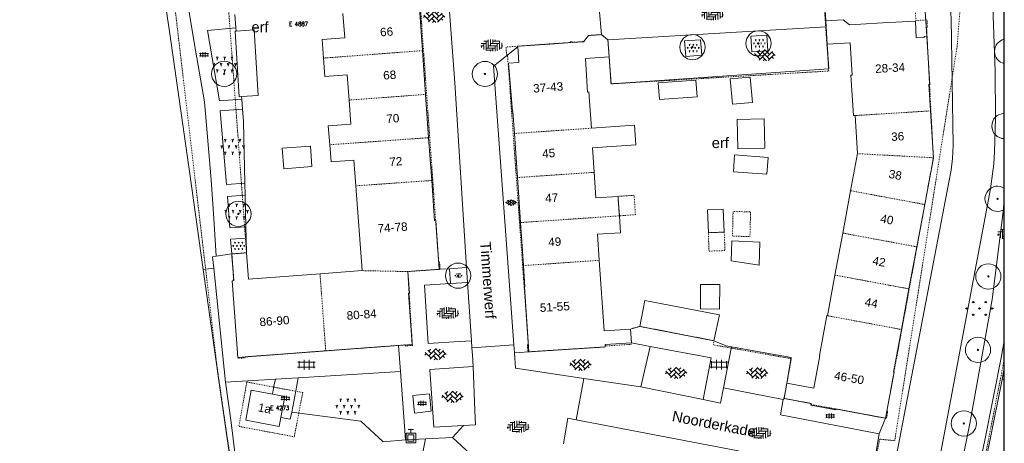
# Model space of a CAD drawing. Header units: metres. Extents: x 148648 to 148948, y 523974 to 524405.
# Tile 11 of 24: x 148831 to 148948, y 524105 to 524156. Entities that reach past the tile are written whole.
import ezdxf
from ezdxf.enums import TextEntityAlignment as Align

# ---------------------------------------------------------------- set-up
doc = ezdxf.new("R2010")
doc.units = ezdxf.units.M
doc.header["$LTSCALE"] = 0.001
doc.header["$MEASUREMENT"] = 0
doc.linetypes.add('DGN Style 2', pattern=[9.752608, 5.851565, -3.901043])
for name, color, linetype, lineweight in [('B-WE-GK-BESCHOEIING_DAMWAND-G', 1, 'Continuous', 13), ('B-WE-GK-KADEMUUR-GV', 1, 'Continuous', 0), ('B-WE-GR-BEPLANTING_CULTUUR_HEESTERS-GV', 102, 'Continuous', 0), ('B-WE-GR-BEPLANTING_CULTUUR_HEESTERS-SV', 102, 'Continuous', 0), ('B-WE-GR-BOOM-S-1000', 102, 'Continuous', 0), ('B-WE-GR-GRAS-GV', 3, 'Continuous', 0), ('B-WE-GR-GRAS-SV', 3, 'Continuous', 0), ('B-WE-IE-MEUBILAIR_WEGMEUBILAIR-S-1000', 7, 'Continuous', 13), ('B-WE-IE-TERREINAFSCHEIDING_KUNSTMATIG_MUUR-GV', 20, 'Continuous', 0), ('B-WE-OG-TOPOGRAFIE-SV', 252, 'Continuous', 0), ('B-WE-OG-TOPOGRAFIE_BEBOUWING_GEBOUW-GV', 1, 'Continuous', 13), ('B-WE-OG-TOPOGRAFIE_BEBOUWING_LUIFEL-GV', 20, 'DGN Style 2', 0), ('B-WE-OG-TOPOGRAFIE_BEBOUWING_OVERIG-GV', 41, 'Continuous', 0), ('B-WE-OG-TOPOGRAFIE_BEBOUWING_TUSSENMUUR-GV', 1, 'DGN Style 2', 0), ('B-WE-OG-TOPOGRAFIE_HUISNUMMER-A-1000', 7, 'Continuous', 0), ('B-WE-OG-TOPOGRAFIE_STRAATNAAM-A-1000', 7, 'Continuous', 0), ('B-WE-VH-ONVERHARD-SV', 55, 'Continuous', 0), ('B-WE-VH-VERHARDING_BETONSTRAATSTEEN-GV', 7, 'Continuous', 0), ('B-WE-VH-VERHARDING_BETONSTRAATSTEEN-SV', 252, 'Continuous', 0), ('B-WE-VH-VERHARDING_OPEN-GV', 7, 'Continuous', 0), ('B-WE-VH-VERHARDING_STRAATBAKSTEEN-GV', 252, 'Continuous', 0), ('B-WE-VH-VERHARDING_STRAATBAKSTEEN-SV', 252, 'Continuous', 0), ('B-WE-VH-VERHARDING_TEGEL-GV', 7, 'Continuous', 0), ('B-WE-VH-VERHARDING_TEGEL-SV', 252, 'Continuous', 0), ('BRK_NUMMER_274', 7, 'Continuous', 0), ('BRK_PERCEEL_274', 4, 'Continuous', 0), ('kader_binnenrand', 7, 'Continuous', 30), ('plangrens de Moestuin', 6, 'Continuous', 30), ('stempel_tekst_gem', 7, 'Continuous', 0)]:
    doc.layers.add(name, color=color, linetype=linetype, lineweight=lineweight)
doc.styles.add('IMGEO_Nummeraanduiding_Huisnummer', font='Arial.ttf', dxfattribs={"height": 3.4})
doc.styles.add('IMGEO_OpenbareRuimte_Weg', font='Arial.ttf', dxfattribs={"height": 4.2})
doc.styles.add('Style-Arial', font='Arial.ttf')
doc.styles.add('Style-STANDARD', font='STANDARD.shx')

# ---------------------------------------------------------------- blocks, each defined once
blk = doc.blocks.new('IMGeo-AAP')
at = {"layer": 'B-WE-IE-MEUBILAIR_WEGMEUBILAIR-S-1000'}
for p, q in [((-0.114, -0.114), (-0.114, 0.114)), ((-0.114, 0.114), (0.114, 0.114)), ((-0.074, -0.074), (-0.074, 0.074)), ((-0.074, 0.074), (0.074, 0.074)), ((-0.062, 0.2), (0.062, 0.2)), ((0, 0.114), (0, 0.2)), ((0.074, 0.074), (0.074, -0.074)), ((0.114, 0.114), (0.114, -0.114)), ((0.114, -0.114), (-0.114, -0.114)), ((0.074, -0.074), (-0.074, -0.074))]:
    blk.add_line(p, q, dxfattribs=at)
blk = doc.blocks.new('*U3')
at = {"layer": 'B-WE-GR-BOOM-S-1000', "ltscale": 0.1}
h = blk.add_hatch(color=102, dxfattribs=at)
edge = h.paths.add_edge_path()
edge.add_arc((0, 0), 0.15, 0, 360)
at = {"layer": 'B-WE-GR-BOOM-S-1000', "ltscale": 0.1, "flags": 128}
blk.add_lwpolyline([(0.15, 0, 1), (-0.15, 0, 1)], format="xyb", close=True, dxfattribs=at)
blk = doc.blocks.new('IMGeo-Boom')
at = {"layer": 'B-WE-GR-BOOM-S-1000'}
blk.add_circle((0, 0), 0.3, dxfattribs=at)
at = {"layer": 'B-WE-GR-BOOM-S-1000', "ltscale": 0.1}
blk.add_circle((0, 0), 0.015, dxfattribs=at)
at = {"layer": 'B-WE-GR-BOOM-S-1000', "ltscale": 0.1, "xscale": 0.1, "yscale": 0.1, "zscale": 0.1}
blk.add_blockref('*U3', (0, 0), dxfattribs=at)
blk = doc.blocks.new('*U25')
at = {"layer": 'B-WE-GR-BOOM-S-1000', "ltscale": 0.1}
h = blk.add_hatch(color=102, dxfattribs=at)
edge = h.paths.add_edge_path()
edge.add_arc((0, 0), 0.15, 0, 360)
at = {"layer": 'B-WE-GR-BOOM-S-1000', "ltscale": 0.1, "flags": 128}
blk.add_lwpolyline([(0.15, 0, 1), (-0.15, 0, 1)], format="xyb", close=True, dxfattribs=at)
blk = doc.blocks.new('IMGeo-Gras')
at = {"layer": 'B-WE-GR-GRAS-SV', "ltscale": 0.1}
for p, q in [((-0.151, -0.01), (-0.165, 0.004)), ((-0.151, -0.01), (-0.151, 0.01)), ((-0.151, -0.01), (-0.136, 0.004)), ((-0.075, 0.065), (-0.089, 0.079)), ((-0.075, 0.065), (-0.075, 0.085)), ((-0.075, 0.065), (-0.061, 0.079)), ((0, -0.01), (-0.014, 0.004)), ((0, -0.01), (0, 0.01)), ((0, -0.01), (0.014, 0.004)), ((0.075, 0.065), (0.061, 0.079)), ((0.075, 0.065), (0.075, 0.085)), ((0.075, 0.065), (0.089, 0.079)), ((0.151, -0.01), (0.136, 0.004)), ((0.151, -0.01), (0.151, 0.01)), ((0.151, -0.01), (0.165, 0.004)), ((-0.075, -0.085), (-0.089, -0.071)), ((-0.075, -0.085), (-0.075, -0.065)), ((-0.075, -0.085), (-0.061, -0.071)), ((0.075, -0.085), (0.061, -0.071)), ((0.075, -0.085), (0.075, -0.065)), ((0.075, -0.085), (0.089, -0.071))]:
    blk.add_line(p, q, dxfattribs=at)
blk = doc.blocks.new('IMGeo-Heesters')
at = {"layer": 'B-WE-GR-BEPLANTING_CULTUUR_HEESTERS-SV'}
for p, q in [((-0.13, 0), (-0.141, 0.019)), ((-0.13, 0), (-0.119, 0.019)), ((-0.087, 0.075), (-0.097, 0.094)), ((-0.087, 0.075), (-0.076, 0.094)), ((-0.087, 0.075), (-0.087, 0.056)), ((-0.043, 0), (-0.054, 0.019)), ((-0.043, 0), (-0.032, 0.019)), ((0, 0.075), (-0.011, 0.094)), ((0, 0.075), (0.011, 0.094)), ((0, 0.075), (0, 0.056)), ((0.043, 0), (0.032, 0.019)), ((0.043, 0), (0.054, 0.019)), ((0.087, 0.075), (0.076, 0.094)), ((0.087, 0.075), (0.097, 0.094)), ((0.087, 0.075), (0.087, 0.056)), ((0.13, 0), (0.119, 0.019)), ((0.13, 0), (0.141, 0.019)), ((-0.13, 0), (-0.13, -0.019)), ((-0.087, -0.075), (-0.097, -0.056)), ((-0.087, -0.075), (-0.076, -0.056)), ((-0.087, -0.075), (-0.087, -0.094)), ((-0.043, 0), (-0.043, -0.019)), ((0, -0.075), (-0.011, -0.056)), ((0, -0.075), (0.011, -0.056)), ((0, -0.075), (0, -0.094)), ((0.043, 0), (0.043, -0.019)), ((0.087, -0.075), (0.076, -0.056)), ((0.087, -0.075), (0.097, -0.056)), ((0.087, -0.075), (0.087, -0.094)), ((0.13, 0), (0.13, -0.019))]:
    blk.add_line(p, q, dxfattribs=at)
blk = doc.blocks.new('IMGeo-Tegels')
at = {"layer": 'B-WE-VH-VERHARDING_TEGEL-SV'}
for p, q in [((-0.173, 0.05), (0.173, 0.05)), ((-0.145, 0.069), (-0.145, -0.069)), ((-0.048, 0.098), (-0.048, -0.098)), ((0.05, 0.098), (0.05, -0.098)), ((0.147, 0.068), (0.147, -0.068)), ((-0.175, -0.048), (0.175, -0.048))]:
    blk.add_line(p, q, dxfattribs=at)
blk = doc.blocks.new('IMGeo-Erf')
at = {"layer": 'B-WE-OG-TOPOGRAFIE-SV', "style": 'Style-Arial'}
blk.add_text('erf', height=0.25, dxfattribs=at).set_placement((-0.027, 0), align=Align.MIDDLE_CENTER)
blk = doc.blocks.new('IMGeo-Onverhard')
at = {"layer": 'B-WE-VH-ONVERHARD-SV'}
for p, q in [((-0.109, 0), (-0.142, 0)), ((-0.126, 0.016), (-0.126, 0)), ((-0.126, 0), (-0.126, -0.016)), ((-0.12, 0.005), (-0.12, 0.005)), ((-0.12, 0.005), (-0.12, 0.005)), ((-0.109, 0.037), (-0.109, 0.037)), ((-0.109, 0.037), (-0.109, 0.037)), ((-0.109, 0), (-0.109, 0)), ((-0.109, 0), (-0.109, 0)), ((-0.099, 0.068), (-0.099, 0.068)), ((-0.099, 0.068), (-0.099, 0.068)), ((-0.088, 0.005), (-0.088, 0.005)), ((-0.088, 0.005), (-0.088, 0.005)), ((-0.049, 0.065), (-0.082, 0.065)), ((-0.078, 0.037), (-0.078, 0.037)), ((-0.078, 0.037), (-0.078, 0.037)), ((-0.067, 0.068), (-0.067, 0.068)), ((-0.067, 0.068), (-0.067, 0.068)), ((-0.065, 0.082), (-0.065, 0.049)), ((-0.057, 0.005), (-0.057, 0.005)), ((-0.057, 0.005), (-0.057, 0.005)), ((-0.046, 0.037), (-0.046, 0.037)), ((-0.046, 0.037), (-0.046, 0.037)), ((-0.036, 0.068), (-0.036, 0.068)), ((-0.036, 0.068), (-0.036, 0.068)), ((-0.025, 0.099), (-0.026, 0.099)), ((-0.025, 0.005), (-0.026, 0.005)), ((-0.025, 0.099), (-0.025, 0.099)), ((-0.025, 0.005), (-0.025, 0.005)), ((0.016, 0), (-0.016, 0)), ((-0.015, 0.037), (-0.015, 0.037)), ((-0.015, 0.037), (-0.015, 0.037)), ((-0.005, 0.068), (-0.005, 0.068)), ((-0.004, 0.068), (-0.005, 0.068)), ((0, 0.016), (0, 0)), ((0, 0), (0, -0.016)), ((0.006, 0.099), (0.006, 0.099)), ((0.006, 0.099), (0.006, 0.099)), ((0.006, 0.005), (0.006, 0.005)), ((0.006, 0.005), (0.006, 0.005)), ((0.016, 0.037), (0.016, 0.037)), ((0.016, 0.037), (0.016, 0.037)), ((0.016, 0), (0.016, 0)), ((0.016, 0), (0.016, 0)), ((0.027, 0.068), (0.027, 0.068)), ((0.027, 0.068), (0.027, 0.068)), ((0.037, 0.005), (0.037, 0.005)), ((0.037, 0.005), (0.037, 0.005)), ((0.076, 0.065), (0.044, 0.065)), ((0.048, 0.037), (0.048, 0.037)), ((0.048, 0.037), (0.048, 0.037)), ((0.058, 0.068), (0.058, 0.068)), ((0.058, 0.068), (0.058, 0.068)), ((0.06, 0.082), (0.06, 0.049)), ((0.069, 0.005), (0.069, 0.005)), ((0.069, 0.005), (0.069, 0.005)), ((0.079, 0.037), (0.079, 0.037)), ((0.079, 0.037), (0.079, 0.037)), ((0.09, 0.068), (0.089, 0.068)), ((0.09, 0.068), (0.09, 0.068)), ((0.1, 0.005), (0.1, 0.005)), ((0.1, 0.005), (0.1, 0.005)), ((0.142, 0), (0.109, 0)), ((0.11, 0.037), (0.11, 0.037)), ((0.111, 0.037), (0.11, 0.037)), ((0.126, 0.016), (0.126, 0)), ((0.126, 0), (0.126, -0.016)), ((0.131, 0.005), (0.131, 0.005)), ((0.131, 0.005), (0.131, 0.005)), ((0.142, 0), (0.142, 0)), ((0.142, 0), (0.142, 0)), ((-0.12, -0.031), (-0.12, -0.031)), ((-0.12, -0.031), (-0.12, -0.031)), ((-0.099, -0.063), (-0.099, -0.063)), ((-0.099, -0.063), (-0.099, -0.063)), ((-0.088, -0.031), (-0.088, -0.031)), ((-0.088, -0.031), (-0.088, -0.031)), ((-0.049, -0.065), (-0.082, -0.065)), ((-0.067, -0.063), (-0.067, -0.063)), ((-0.067, -0.063), (-0.067, -0.063)), ((-0.065, -0.049), (-0.065, -0.082)), ((-0.057, -0.031), (-0.057, -0.031)), ((-0.057, -0.031), (-0.057, -0.031)), ((-0.036, -0.063), (-0.036, -0.063)), ((-0.036, -0.063), (-0.036, -0.063)), ((-0.025, -0.031), (-0.026, -0.031)), ((-0.025, -0.031), (-0.025, -0.031)), ((-0.015, -0.094), (-0.015, -0.094)), ((-0.015, -0.094), (-0.015, -0.094)), ((-0.005, -0.063), (-0.005, -0.063)), ((-0.004, -0.063), (-0.005, -0.063)), ((0.006, -0.031), (0.006, -0.031)), ((0.006, -0.031), (0.006, -0.031)), ((0.016, -0.094), (0.016, -0.094)), ((0.016, -0.094), (0.016, -0.094)), ((0.027, -0.063), (0.027, -0.063)), ((0.027, -0.063), (0.027, -0.063)), ((0.037, -0.031), (0.037, -0.031)), ((0.037, -0.031), (0.037, -0.031)), ((0.076, -0.065), (0.044, -0.065)), ((0.058, -0.063), (0.058, -0.063)), ((0.058, -0.063), (0.058, -0.063)), ((0.06, -0.049), (0.06, -0.082)), ((0.069, -0.031), (0.069, -0.031)), ((0.069, -0.031), (0.069, -0.031)), ((0.09, -0.063), (0.089, -0.063)), ((0.09, -0.063), (0.09, -0.063)), ((0.1, -0.031), (0.1, -0.031)), ((0.1, -0.031), (0.1, -0.031)), ((0.131, -0.031), (0.131, -0.031)), ((0.131, -0.031), (0.131, -0.031))]:
    blk.add_line(p, q, dxfattribs=at)
blk = doc.blocks.new('IMGeo-Klinkers')
at = {"layer": 'B-WE-VH-VERHARDING_STRAATBAKSTEEN-SV'}
for p, q in [((-0.209, 0.037), (-0.115, 0.037)), ((-0.16, 0.037), (-0.16, -0.08)), ((-0.158, 0.081), (-0.071, 0.081)), ((-0.115, 0.081), (-0.115, -0.097)), ((-0.071, 0.111), (-0.071, -0.053)), ((-0.026, 0.116), (-0.026, -0.008)), ((-0.026, 0.037), (0.153, 0.037)), ((0.019, 0.117), (0.019, 0.037)), ((0.019, 0.081), (0.158, 0.081)), ((0.063, 0.112), (0.063, 0.081)), ((0.108, 0.037), (0.108, -0.102)), ((0.153, 0.081), (0.153, -0.084)), ((0.198, 0.052), (0.198, -0.053)), ((-0.219, -0.008), (-0.16, -0.008)), ((-0.205, -0.008), (-0.205, -0.043)), ((-0.122, -0.097), (0.019, -0.097)), ((-0.115, -0.053), (0.063, -0.053)), ((-0.071, -0.008), (0.108, -0.008)), ((-0.026, -0.097), (-0.026, -0.116)), ((0.019, -0.053), (0.019, -0.117)), ((0.063, -0.008), (0.063, -0.112)), ((0.108, -0.097), (0.122, -0.097)), ((0.153, -0.053), (0.196, -0.053)), ((0.198, -0.008), (0.219, -0.008))]:
    blk.add_line(p, q, dxfattribs=at)
blk = doc.blocks.new('IMGeo-Betonstraatstenen')
at = {"layer": 'B-WE-VH-VERHARDING_BETONSTRAATSTEEN-SV'}
for p, q in [((-0.216, -0.014), (-0.186, 0.016)), ((-0.208, 0.037), (-0.093, -0.078)), ((-0.158, 0.081), (-0.093, 0.016)), ((-0.14, -0.031), (0, 0.109)), ((-0.14, 0.062), (-0.098, 0.104)), ((-0.111, -0.096), (0, 0.016)), ((-0.047, 0.062), (0.093, -0.078)), ((-0.006, 0.115), (0.093, 0.016)), ((0.047, 0.062), (0.088, 0.104)), ((0.047, -0.031), (0.155, 0.077)), ((0.066, -0.104), (0.186, 0.016)), ((0.14, 0.062), (0.208, -0.006)), ((-0.047, -0.031), (0.032, -0.109)), ((-0.032, -0.11), (0, -0.078)), ((0.14, -0.031), (0.171, -0.062))]:
    blk.add_line(p, q, dxfattribs=at)

msp = doc.modelspace()

# ---------------------------------------------------------------- hatches: boundary and pattern name
at = {"layer": 'stempel_tekst_gem', "ltscale": 0.1}
msp.add_hatch(color=35, dxfattribs=at).paths.add_polyline_path([(148947.79, 524142.88), (148947.79, 524143.02, 0.874426)])

# ---------------------------------------------------------------- linework, layer by layer
at = {"layer": 'B-WE-GK-BESCHOEIING_DAMWAND-G', "flags": 128}
msp.add_lwpolyline([(148852.49, 524125.86), (148850.87, 524137.53), (148848.51, 524153.92), (148845.12, 524176.91), (148844.67, 524181.08)], dxfattribs=at)
at = {"layer": 'B-WE-GK-KADEMUUR-GV', "flags": 128}
for points in [[(148853.74, 524126.04), (148852.49, 524125.86)], [(148852.49, 524125.86), (148854.44, 524112.12), (148859.43, 524077.39), (148860.23, 524070.36), (148879.39, 524064.35), (148879.26, 524062.48), (148879.67, 524062.46)], [(148855.13, 524112.46), (148853.74, 524126.04)], [(148856.96, 524098.27), (148855.82, 524107.68), (148855.13, 524112.46)]]:
    msp.add_lwpolyline(points, dxfattribs=at)
at = {"layer": 'B-WE-GR-BEPLANTING_CULTUUR_HEESTERS-GV', "flags": 128}
for points in [[(148856.41, 524154.24), (148856.38, 524154.62)], [(148857.07, 524146.13), (148857.05, 524146.45)], [(148857.45, 524136.13), (148857.29, 524143.47), (148857.17, 524144.95)], [(148857.57, 524130.95), (148857.48, 524134.71)], [(148857.64, 524127.86), (148857.6, 524129.6)]]:
    msp.add_lwpolyline(points, dxfattribs=at)
at = {"layer": 'B-WE-GR-BOOM-S-1000', "ltscale": 0.1}
msp.add_circle((148946.99, 524134.29), 0.075, dxfattribs=at)
at = {"layer": 'B-WE-GR-GRAS-GV', "flags": 128}
msp.add_lwpolyline([(148876.54, 524105.59), (148873.89, 524105.38), (148871.24, 524107.82), (148863.01, 524108.9)], dxfattribs=at)
at = {"layer": 'B-WE-IE-TERREINAFSCHEIDING_KUNSTMATIG_MUUR-GV'}
msp.add_line((148947.52, 524112.8), (148947.79, 524114.15), dxfattribs=at)
at = {"layer": 'B-WE-IE-TERREINAFSCHEIDING_KUNSTMATIG_MUUR-GV', "flags": 128}
for points in [[(148947.79, 524117.39), (148947.46, 524115.55), (148945.48, 524105.58), (148944.66, 524101.62)], [(148939.38, 524072.43), (148942.3, 524087.07), (148946.07, 524105.47), (148947.52, 524112.8)]]:
    msp.add_lwpolyline(points, dxfattribs=at)
at = {"layer": 'B-WE-OG-TOPOGRAFIE_BEBOUWING_GEBOUW-GV', "flags": 128}
for points in [[(148878.56, 524151.92), (148878.2, 524157)], [(148869.11, 524156.32), (148869.32, 524153.43), (148866.64, 524153.23), (148866.8, 524151.03)], [(148938.57, 524153.62), (148938.27, 524153.6), (148938.27, 524153.49), (148937.32, 524153.43), (148937.21, 524155.44), (148933.3, 524155.22), (148930.71, 524155.06), (148929.39, 524154.98), (148928.61, 524155.6), (148926.55, 524155.48)], [(148926.55, 524155.48), (148926.59, 524154.76)], [(148926.59, 524154.76), (148926.71, 524152.7)], [(148856.41, 524154.24), (148856.27, 524154.23), (148856.75, 524146.43), (148857.05, 524146.45)], [(148857.05, 524146.45), (148859.04, 524146.57), (148858.56, 524154.38), (148856.41, 524154.24)], [(148899.85, 524153.82), (148898.34, 524153.72), (148897.73, 524152.96), (148896.4, 524152.87), (148893.15, 524152.65), (148889.89, 524152.43), (148889.9, 524152.37)], [(148900.64, 524153.19), (148899.85, 524153.82)], [(148939.01, 524144.75), (148938.81, 524147.91), (148938.91, 524147.83), (148938.57, 524153.62)], [(148889.9, 524152.37), (148890.04, 524150.51), (148888.82, 524150.42), (148889.26, 524144.67), (148889.32, 524144.67), (148889.5, 524142.06)], [(148900.78, 524151.18), (148900.64, 524153.19)], [(148926.71, 524152.7), (148929.45, 524152.86), (148929.68, 524149), (148929.54, 524149), (148929.84, 524144.18), (148930.04, 524144.19)], [(148878.94, 524146.71), (148878.56, 524151.92)], [(148898.68, 524142.69), (148898.38, 524147), (148898.22, 524146.99), (148897.95, 524150.98), (148900.78, 524151.18)], [(148866.8, 524151.03), (148866.97, 524148.85), (148869.6, 524149.05), (148869.83, 524146.03)], [(148911.1, 524148.4), (148906.61, 524148.09), (148906.75, 524146.1), (148911.24, 524146.41), (148911.1, 524148.4)], [(148917.82, 524145.75), (148917.55, 524148.77), (148915.17, 524148.56), (148915.44, 524145.54), (148917.82, 524145.75)], [(148879.3, 524141.56), (148878.94, 524146.71)], [(148869.83, 524146.03), (148870.04, 524143.18), (148867.36, 524142.98), (148867.53, 524140.72)], [(148930.04, 524144.19), (148930.33, 524139.66)], [(148939.35, 524139.17), (148939.01, 524144.75)], [(148899.01, 524137.44), (148898.81, 524140.34), (148903.97, 524140.7), (148903.81, 524143.04), (148898.68, 524142.69)], [(148919.29, 524140.31), (148919.21, 524143.81), (148915.99, 524143.73), (148916.08, 524140.23), (148919.29, 524140.31)], [(148889.5, 524142.06), (148889.86, 524136.82)], [(148867.53, 524140.72), (148867.71, 524138.68), (148870.4, 524138.88), (148870.63, 524135.83)], [(148879.67, 524136.47), (148879.3, 524141.56)], [(148915.56, 524137.51), (148919.55, 524137.22), (148919.69, 524139.22), (148915.7, 524139.5), (148915.56, 524137.51)], [(148930.33, 524139.66), (148929.51, 524135.25)], [(148938.32, 524133.61), (148939.35, 524139.17)], [(148901.99, 524132.26), (148901.86, 524134.22), (148901.84, 524134.58), (148899.21, 524134.4), (148899.01, 524137.44)], [(148880.55, 524125.9), (148880.14, 524131.69), (148880.01, 524131.68), (148879.67, 524136.47)], [(148889.86, 524136.82), (148890.22, 524131.46)], [(148870.63, 524135.83), (148871.38, 524125.74)], [(148929.51, 524135.25), (148928.57, 524130.21)], [(148937.38, 524128.57), (148938.32, 524133.61)], [(148912.58, 524130.25), (148914.47, 524130.33), (148914.36, 524133.04), (148912.47, 524132.97), (148912.58, 524130.25)], [(148890.22, 524131.46), (148890.58, 524126.34)], [(148899.61, 524126.97), (148899.4, 524130.06), (148902.13, 524130.25), (148901.99, 524132.26)], [(148928.57, 524130.21), (148927.64, 524125.21)], [(148857.64, 524127.86), (148855.87, 524127.73)], [(148855.87, 524127.73), (148856.11, 524124.55), (148855.93, 524124.53), (148856.6, 524115.41), (148867.06, 524116.2)], [(148866.38, 524125.36), (148857.87, 524124.73), (148857.64, 524127.86)], [(148936.45, 524123.57), (148937.38, 524128.57)], [(148903.32, 524118.79), (148900.2, 524118.58), (148899.61, 524126.97)], [(148871.38, 524125.74), (148866.38, 524125.36)], [(148875.71, 524116.84), (148877.36, 524116.96), (148876.91, 524123.05), (148877.01, 524123.06), (148876.82, 524125.63)], [(148876.82, 524125.63), (148880.55, 524125.9)], [(148890.58, 524126.34), (148890.75, 524123.8), (148890.69, 524123.8), (148891.22, 524116.08)], [(148927.64, 524125.21), (148926.74, 524120.38)], [(148913.9, 524121.15), (148913.93, 524124.1), (148911.65, 524124.11), (148911.63, 524121.19), (148913.9, 524121.15)], [(148935.55, 524118.74), (148936.45, 524123.57)], [(148913.25, 524117.4), (148913.9, 524120.5), (148905.02, 524122.2), (148904.42, 524119.11)], [(148926.74, 524120.38), (148926.67, 524120.39), (148925.79, 524115.65), (148925.86, 524115.64), (148925.14, 524111.75), (148921.92, 524112.35)], [(148903.43, 524117.15), (148903.32, 524118.79)], [(148904.42, 524119.11), (148913.25, 524117.4)], [(148933.66, 524108.18), (148934.68, 524113.66), (148934.6, 524113.67), (148935.55, 524118.74)], [(148867.06, 524116.2), (148875.71, 524116.84)], [(148891.22, 524116.08), (148900.32, 524116.66), (148900.3, 524116.94), (148903.43, 524117.15)], [(148860.71, 524111.03), (148858.2, 524111.5), (148857.57, 524107.94), (148861.52, 524107.19), (148861.72, 524108.28)], [(148921.92, 524112.35), (148921.58, 524110.54)], [(148861.72, 524108.28), (148862.19, 524110.75), (148860.71, 524111.03)], [(148921.58, 524110.54), (148924.81, 524109.93), (148924.77, 524109.72), (148927.73, 524109.17), (148927.75, 524109.28), (148933.66, 524108.18)]]:
    msp.add_lwpolyline(points, dxfattribs=at)
at = {"layer": 'B-WE-OG-TOPOGRAFIE_BEBOUWING_LUIFEL-GV', "flags": 128}
for points in [[(148901.84, 524134.58), (148901.99, 524132.26), (148903.9, 524132.4), (148903.75, 524134.71), (148901.84, 524134.58)], [(148917.53, 524129.79), (148917.6, 524132.73), (148915.52, 524132.79), (148915.45, 524129.85), (148917.53, 524129.79)], [(148912.66, 524128.06), (148914.56, 524128.13), (148914.47, 524130.33), (148912.58, 524130.25), (148912.66, 524128.06)]]:
    msp.add_lwpolyline(points, dxfattribs=at)
at = {"layer": 'B-WE-OG-TOPOGRAFIE_BEBOUWING_OVERIG-GV', "flags": 128}
for points in [[(148865.23, 524140.55), (148861.88, 524140.3), (148862.06, 524137.87), (148865.42, 524138.12), (148865.23, 524140.55)], [(148915.29, 524126.92), (148918.61, 524126.41), (148918.72, 524129.14), (148915.39, 524129.27), (148915.29, 524126.92)]]:
    msp.add_lwpolyline(points, dxfattribs=at)
at = {"layer": 'B-WE-OG-TOPOGRAFIE_BEBOUWING_TUSSENMUUR-GV', "flags": 128}
for points in [[(148866.8, 524151.03), (148878.56, 524151.92)], [(148878.94, 524146.71), (148869.83, 524146.03)], [(148939.01, 524144.75), (148930.04, 524144.19)], [(148889.5, 524142.06), (148898.68, 524142.69)], [(148867.53, 524140.72), (148879.3, 524141.56)], [(148939.35, 524139.17), (148930.33, 524139.66)], [(148889.86, 524136.82), (148899.01, 524137.44)], [(148870.63, 524135.83), (148879.67, 524136.47)], [(148938.32, 524133.61), (148929.51, 524135.25)], [(148901.99, 524132.26), (148890.22, 524131.46)], [(148937.38, 524128.57), (148928.57, 524130.21)], [(148899.61, 524126.97), (148890.58, 524126.34)], [(148867.06, 524116.2), (148866.38, 524125.36)], [(148876.82, 524125.63), (148871.38, 524125.74)], [(148936.45, 524123.57), (148927.64, 524125.21)], [(148935.55, 524118.74), (148926.74, 524120.38)]]:
    msp.add_lwpolyline(points, dxfattribs=at)
at = {"layer": 'B-WE-VH-VERHARDING_BETONSTRAATSTEEN-GV', "flags": 128}
for points in [[(148879.26, 524188.09), (148880.86, 524168.78), (148882.42, 524148.07), (148883.8, 524126.1)], [(148926.59, 524154.76), (148900.64, 524153.19)], [(148919.53, 524153.76), (148917.63, 524153.63), (148917.77, 524151.78), (148919.67, 524151.91), (148919.53, 524153.76)], [(148926.71, 524152.7), (148926.9, 524149.75), (148901.02, 524147.97), (148900.78, 524151.18)], [(148911.8, 524151.36), (148911.66, 524153.21), (148909.75, 524153.08), (148909.89, 524151.23), (148911.8, 524151.36)], [(148881.79, 524125.97), (148880.55, 524125.9)], [(148883.8, 524126.1), (148881.79, 524125.97)], [(148881.79, 524125.97), (148881.9, 524124.21)], [(148884.39, 524117.38), (148882.3, 524117.26), (148879.26, 524117.06), (148878.8, 524124), (148881.9, 524124.21)], [(148884.45, 524116.55), (148884.39, 524117.38)], [(148891.22, 524116.08), (148889.5, 524115.95)], [(148903.43, 524117.15), (148905.66, 524116.72)], [(148905.66, 524116.72), (148904.56, 524111.9)], [(148915.33, 524116.69), (148922.44, 524115.39), (148921.92, 524112.35)], [(148876.54, 524105.59), (148875.95, 524113.74)], [(148883.46, 524107.33), (148879.92, 524107.13), (148879.46, 524113.98), (148884.6, 524114.34)], [(148877.41, 524110.87), (148877.64, 524108.79), (148879.62, 524109.01), (148879.39, 524111.08), (148877.41, 524110.87)], [(148874.48, 524082.49), (148876.43, 524093.03), (148878.91, 524105.72)], [(148878.91, 524105.72), (148876.54, 524105.59)], [(148882.15, 524105.9), (148878.91, 524105.72)]]:
    msp.add_lwpolyline(points, dxfattribs=at)
at = {"layer": 'B-WE-VH-VERHARDING_OPEN-GV'}
msp.add_line((148947.79, 524112.81), (148947.52, 524112.8), dxfattribs=at)
at = {"layer": 'B-WE-VH-VERHARDING_STRAATBAKSTEEN-GV', "flags": 128}
for points in [[(148933.99, 524099.48), (148934.96, 524103.77), (148941.21, 524136.28), (148941.45, 524137.7), (148941.62, 524139.09), (148941.71, 524140.65), (148941.48, 524155.73), (148941.14, 524160.36), (148939.49, 524175.4), (148939.14, 524177.31), (148938.35, 524180.11), (148926.07, 524219.1), (148925.04, 524222.42), (148923.98, 524225.05)], [(148946.42, 524157.12), (148946.72, 524149.46), (148946.75, 524143.93), (148946.62, 524139.84), (148946.54, 524138.46), (148946.16, 524135.48), (148940.12, 524103.51)], [(148899.85, 524153.82), (148899.58, 524156.95)], [(148889.9, 524152.37), (148887.02, 524150.06), (148889.43, 524116.9)], [(148942.76, 524103.01), (148943.69, 524107.55), (148946.35, 524122.32), (148947.67, 524132.75), (148947.79, 524134.21)], [(148883.92, 524124.34), (148883.8, 524126.1)], [(148881.9, 524124.21), (148883.92, 524124.34)], [(148883.92, 524124.34), (148884.39, 524117.38)], [(148889.43, 524116.9), (148884.45, 524116.55)], [(148884.45, 524116.55), (148884.51, 524115.69), (148884.6, 524114.34)], [(148889.5, 524115.95), (148889.43, 524116.9)], [(148897.78, 524112.92), (148889.64, 524114.14), (148889.5, 524115.95)], [(148884.6, 524114.34), (148884.8, 524109.1), (148884.86, 524107.41), (148883.46, 524107.33)], [(148896.84, 524107.99), (148897.78, 524112.92)], [(148904.56, 524111.9), (148897.78, 524112.92)], [(148911.95, 524110.41), (148904.56, 524111.9)], [(148914.37, 524111.81), (148914.01, 524109.99), (148911.95, 524110.41)], [(148921.5, 524110.4), (148914.37, 524111.81)], [(148932.89, 524106.33), (148921.17, 524108.57), (148921.5, 524110.4)], [(148896.84, 524107.99), (148895.88, 524108.17), (148895.35, 524105.12)], [(148931.83, 524099.92), (148917.76, 524102.6), (148916.14, 524104.3), (148896.84, 524107.99)], [(148883.46, 524107.33), (148882.15, 524105.9)], [(148886.48, 524101.86), (148882.15, 524105.9)], [(148931.83, 524099.92), (148932.89, 524106.33)]]:
    msp.add_lwpolyline(points, dxfattribs=at)
at = {"layer": 'B-WE-VH-VERHARDING_STRAATBAKSTEEN-SV'}
for p, q in [((148946.97, 524130.09), (148947.32, 524130.09)), ((148947.03, 524130.36), (148947.59, 524130.36)), ((148947.06, 524130.09), (148947.06, 524129.88)), ((148947.32, 524130.36), (148947.32, 524129.66)), ((148947.33, 524130.63), (148947.79, 524130.63)), ((148947.59, 524130.63), (148947.59, 524129.55)), ((148947.55, 524129.55), (148947.79, 524129.55)), ((148947.59, 524129.82), (148947.79, 524129.82))]:
    msp.add_line(p, q, dxfattribs=at)
at = {"layer": 'B-WE-VH-VERHARDING_TEGEL-GV', "flags": 128}
for points in [[(148854.02, 524127.48), (148853.76, 524131.96), (148853.43, 524136.56), (148852.63, 524145.81), (148851.39, 524152.89), (148850.3, 524159.68), (148848.86, 524167.39), (148847.94, 524171.34), (148847.57, 524172.16)], [(148938.01, 524161.97), (148938.57, 524153.62)], [(148856.25, 524156.21), (148856.38, 524154.62)], [(148926.55, 524155.48), (148926.48, 524156.68)], [(148856.38, 524154.62), (148852.98, 524154.31), (148854.41, 524145.93), (148857.07, 524146.13)], [(148857.07, 524146.13), (148857.17, 524144.95)], [(148857.17, 524144.95), (148854.52, 524144.75), (148855.26, 524135.98), (148857.45, 524136.13)], [(148857.45, 524136.13), (148857.48, 524134.71)], [(148857.48, 524134.71), (148855.36, 524134.58), (148855.64, 524130.82), (148857.57, 524130.95)], [(148857.57, 524130.95), (148857.6, 524129.6)], [(148857.6, 524129.6), (148855.74, 524129.48), (148855.87, 524127.73)], [(148855.87, 524127.73), (148854.02, 524127.48)], [(148853.74, 524126.04), (148853.6, 524127.4), (148854.02, 524127.48)], [(148903.32, 524118.79), (148904.42, 524119.11)], [(148913.25, 524117.4), (148914.68, 524116.8), (148915.33, 524116.69)], [(148875.71, 524116.84), (148875.95, 524113.74)], [(148905.66, 524116.72), (148912.93, 524115.36), (148911.95, 524110.41)], [(148914.37, 524111.81), (148915.33, 524116.69)], [(148875.95, 524113.74), (148863.8, 524112.99)], [(148861.07, 524112.83), (148855.13, 524112.46)], [(148860.71, 524111.03), (148860.9, 524112.01), (148861.07, 524112.83)], [(148863.8, 524112.99), (148861.07, 524112.83)], [(148863.8, 524112.99), (148863.5, 524111.44), (148863.01, 524108.9)], [(148921.58, 524110.54), (148921.5, 524110.4)], [(148863.01, 524108.9), (148862.84, 524108.07), (148861.72, 524108.28)], [(148932.89, 524106.33), (148933.66, 524108.18)]]:
    msp.add_lwpolyline(points, dxfattribs=at)
at = {"layer": 'BRK_PERCEEL_274', "linetype": 'DGN Style 2', "lineweight": 0, "flags": 128}
for points in [[(148861.54, 524063.09), (148854.13, 524114.31), (148847.3, 524172.6), (148843.05, 524196.49), (148842.54, 524196.33), (148835.67, 524218.35), (148836.63, 524218.65), (148836.37, 524219.38), (148812.21, 524283.76), (148776.98, 524335.09), (148773.45, 524334.56), (148766.7, 524333.01), (148765.13, 524331.23), (148762.9, 524328.33), (148768.86, 524311.47), (148792.08, 524246.39), (148794.79, 524239.72), (148815.75, 524192.43), (148820.91, 524177.23), (148825.65, 524162.16), (148829.18, 524143.08), (148825.58, 524111.19), (148825.23, 524108.08), (148823.26, 524091.75), (148820.2, 524065.65), (148837.3, 524064.68), (148837.24, 524063.8), (148861.48, 524062.31)], [(148889.09, 524196.26), (148886.91, 524195.61), (148886.92, 524193.24), (148885.69, 524193.15), (148885.61, 524193.14), (148885.68, 524192.27), (148885.79, 524192.27), (148888.23, 524157.83), (148888.11, 524157.82), (148888.18, 524156.95), (148888.29, 524156.95), (148895.84, 524157.5), (148895.85, 524157.39), (148896.05, 524157.4), (148896.05, 524157.51), (148897.26, 524157.6), (148898.21, 524156.85), (148899.58, 524156.95), (148900.32, 524157.74), (148899.96, 524162.93), (148925.87, 524164.55), (148926.9, 524149.49), (148901, 524147.97), (148900.64, 524153.19), (148899.85, 524153.82), (148898.34, 524153.72), (148897.76, 524153), (148896.38, 524152.9), (148896.37, 524153.01), (148896.16, 524153), (148896.17, 524152.89), (148888.62, 524152.35), (148888.51, 524152.34), (148888.57, 524151.46), (148888.68, 524151.47), (148891.16, 524116.96), (148891.05, 524116.95), (148891.11, 524116.07), (148891.22, 524116.08), (148900.32, 524116.66), (148900.31, 524116.77), (148903.44, 524116.98), (148903.32, 524118.79), (148904.42, 524119.11), (148913.25, 524117.4), (148913.15, 524116.91), (148922.46, 524115.26), (148921.92, 524112.35), (148921.58, 524110.54), (148924.81, 524109.93), (148924.79, 524109.82), (148933.66, 524108.18), (148933.77, 524108.16), (148933.93, 524109.03), (148933.82, 524109.05), (148939.35, 524139.17), (148938.54, 524154.69), (148938.65, 524154.7), (148938.59, 524155.58), (148937.27, 524155.49), (148936.99, 524159.99), (148938.3, 524160.07), (148938.25, 524160.94), (148938.14, 524160.94), (148937.45, 524175.34), (148926.45, 524210.57), (148926.55, 524210.6), (148926.29, 524211.44), (148917.78, 524208.8), (148916.68, 524212.33), (148915.6, 524215.8), (148904.13, 524212.23), (148905.21, 524208.75), (148887.64, 524203.27), (148887.6, 524203.39), (148886.77, 524203.11)], [(148880.49, 524126.78), (148876.19, 524187), (148876.3, 524187.01), (148876.24, 524187.89), (148872.54, 524187.62), (148869.39, 524197.61), (148868.55, 524197.34), (148868.59, 524197.24), (148846.05, 524190.12), (148845.28, 524192.58), (148843.88, 524192.14), (148844.65, 524189.68), (148849.8, 524173.27), (148852.23, 524174.03), (148854.85, 524165.66), (148857.64, 524127.86), (148855.87, 524127.73), (148856.11, 524124.55), (148855.93, 524124.53), (148856.61, 524115.31), (148857.49, 524115.37), (148857.48, 524115.48), (148876.49, 524116.9), (148876.5, 524116.79), (148877.37, 524116.85), (148876.82, 524125.63), (148880.66, 524125.9), (148880.6, 524126.79)], [(148857.67, 524112.49), (148856.73, 524107.21), (148863.32, 524105.97), (148864.32, 524111.23)]]:
    msp.add_lwpolyline(points, close=True, dxfattribs=at)
at = {"layer": 'kader_binnenrand', "flags": 128}
msp.add_lwpolyline([(148947.79, 523974.23), (148947.79, 524404.73), (148647.79, 524404.73), (148647.79, 523974.23)], close=True, dxfattribs=at)
at = {"layer": 'plangrens de Moestuin', "linetype": 'DGN Style 2', "lineweight": 0, "flags": 128}
for points in [[(148947.79, 524115.21), (148947.79, 524267.52), (148945.7, 524294.31), (148941.1, 524353.41), (148940.18, 524359.79), (148939.81, 524361.23), (148938.13, 524363.13), (148935.01, 524365.72), (148898.84, 524390.4), (148886.18, 524399.14), (148878.18, 524404.73), (148861.1, 524404.73), (148866.09, 524401.22), (148881.76, 524390.01), (148884.56, 524388), (148889.25, 524390.83), (148933.52, 524359.29), (148935.7, 524354.68), (148940.49, 524295.94), (148936.05, 524293.28), (148938.11, 524266.84), (148939.6, 524247.79), (148941.13, 524245.3), (148939.55, 524244.37), (148943.7, 524191.29), (148943.75, 524181.26), (148942.96, 524170.51), (148942.4, 524163.13), (148942.67, 524158.73), (148942.18, 524152.44), (148934.75, 524105.5), (148932.95, 524105.69), (148931.56, 524098.29), (148930.33, 524091.94), (148929.41, 524087.24), (148928.43, 524082.25), (148927.51, 524077.26), (148926.68, 524072.65), (148925.67, 524067.59), (148924.78, 524063.01), (148923.61, 524056.82), (148925.41, 524056.41), (148935.77, 524054.11)], [(148947.79, 524075.34), (148947.79, 524115.21), (148935.77, 524054.11), (148942.8, 524052.54)]]:
    msp.add_lwpolyline(points, close=True, dxfattribs=at)
at = {"layer": 'stempel_tekst_gem', "flags": 128}
for points in [[(148947.79, 524150.37), (148947.79, 524153.29, 0.799587)], [(148947.79, 524141.45), (148947.79, 524144.45, 0.993353)], [(148947.79, 524133.02), (148947.79, 524135.56, 1.812649)]]:
    msp.add_lwpolyline(points, format="xyb", close=True, dxfattribs=at)
at = {"layer": 'stempel_tekst_gem', "ltscale": 0.1, "flags": 128}
msp.add_lwpolyline([(148947.79, 524142.88), (148947.79, 524143.02, 0.874426)], format="xyb", close=True, dxfattribs=at)
msp.add_lwpolyline([(148947.79, 524142.88), (148947.79, 524143.02, 0.874426)], format="xyb", close=True, dxfattribs=at)

# ---------------------------------------------------------------- block references
at = {"layer": 'B-WE-GR-BEPLANTING_CULTUUR_HEESTERS-SV', "zscale": 10}
for p, xscale, yscale in [((148910.78, 524152.22), 5, 5), ((148918.65, 524152.77), 5, 5), ((148855.03, 524150.24), 10, 10), ((148855.98, 524140.45), 10, 10), ((148856.46, 524132.76), 10, 10), ((148856.71, 524128.67), 5, 5), ((148869.69, 524109.56), 10, 10)]:
    msp.add_blockref('IMGeo-Heesters', p, dxfattribs=dict(at, xscale=xscale, yscale=yscale))
at = {"layer": 'B-WE-GR-BOOM-S-1000', "xscale": 5, "yscale": 5, "zscale": 10}
for p in [(148910.69, 524152.33), (148918.55, 524152.78), (148854.98, 524149.16), (148886, 524149.14), (148856.67, 524132.49), (148882.81, 524125.14), (148945.89, 524125.05), (148944.66, 524116.31), (148942.97, 524107.56)]:
    msp.add_blockref('IMGeo-Boom', p, dxfattribs=at)
at = {"layer": 'B-WE-GR-BOOM-S-1000', "ltscale": 0.1, "xscale": 0.5, "yscale": 0.5, "zscale": 0.5}
msp.add_blockref('*U25', (148946.99, 524134.29), dxfattribs=at)
at = {"layer": 'B-WE-GR-GRAS-SV', "xscale": 10, "yscale": 10, "zscale": 10}
msp.add_blockref('IMGeo-Gras', (148944.84, 524121.24), dxfattribs=at)
at = {"layer": 'B-WE-IE-MEUBILAIR_WEGMEUBILAIR-S-1000', "xscale": 5, "yscale": 5, "zscale": 10}
msp.add_blockref('IMGeo-AAP', (148877.19, 524105.83), dxfattribs=at)
at = {"layer": 'B-WE-OG-TOPOGRAFIE-SV', "xscale": 5, "yscale": 5, "zscale": 10}
for p in [(148859.38, 524154.73), (148914.14, 524140.95)]:
    msp.add_blockref('IMGeo-Erf', p, dxfattribs=at)
at = {"layer": 'B-WE-VH-ONVERHARD-SV', "xscale": 3, "yscale": 3, "zscale": 10}
msp.add_blockref('IMGeo-Onverhard', (148882.85, 524125.15), dxfattribs=at)
at = {"layer": 'B-WE-VH-VERHARDING_BETONSTRAATSTEEN-SV', "zscale": 10}
for p, xscale, yscale in [((148879.97, 524155.93), 6, 6), ((148919.3, 524151.37), 6, 6), ((148889.12, 524133.83), 3, 3), ((148880.15, 524115.78), 6, 6), ((148897.38, 524114.53), 6, 6), ((148908.76, 524113.56), 6, 6), ((148918.42, 524113.54), 6, 6), ((148882.16, 524110.72), 6, 6)]:
    msp.add_blockref('IMGeo-Betonstraatstenen', p, dxfattribs=dict(at, xscale=xscale, yscale=yscale))
at = {"layer": 'B-WE-VH-VERHARDING_STRAATBAKSTEEN-SV', "xscale": 6, "yscale": 6, "zscale": 10}
for p in [(148913.07, 524156.24), (148886.82, 524152.54), (148881.59, 524120.7), (148889.96, 524107.17), (148918.74, 524106.42)]:
    msp.add_blockref('IMGeo-Klinkers', p, dxfattribs=at)
at = {"layer": 'B-WE-VH-VERHARDING_TEGEL-SV', "zscale": 10}
for p, xscale, yscale in [((148852.58, 524151.43), 3, 3), ((148864.77, 524114.54), 6, 6), ((148913.84, 524114.55), 6, 6), ((148862.26, 524110.54), 3, 3), ((148878.52, 524109.94), 3, 3), ((148927.08, 524108.44), 3, 3)]:
    msp.add_blockref('IMGeo-Tegels', p, dxfattribs=dict(at, xscale=xscale, yscale=yscale))

# ---------------------------------------------------------------- texts
at = {"layer": 'B-WE-OG-TOPOGRAFIE_HUISNUMMER-A-1000', "color": 7, "style": 'IMGEO_Nummeraanduiding_Huisnummer'}
for s, rotation, p in [('66', 4.1, (148874.3, 524154.16)), ('28-34', 3.3, (148934.2, 524149.86)), ('68', 4.1, (148874.67, 524149.02)), ('37-43', 4.4, (148893.52, 524147.55)), ('70', 4.1, (148875.04, 524143.85)), ('36', 3.6, (148935.1, 524141.71)), ('45', 3.9, (148893.58, 524139.71)), ('72', 4.1, (148875.4, 524138.73)), ('38', 349.5, (148934.82, 524137.14)), ('47', 3.9, (148893.94, 524134.4)), ('74-78', 4.1, (148875.01, 524130.88)), ('40', 349.5, (148933.83, 524131.84)), ('49', 3.9, (148894.3, 524129.17)), ('42', 349.4, (148932.89, 524126.82)), ('51-55', 3.6, (148894.31, 524121.43)), ('44', 349.5, (148931.97, 524121.9)), ('80-84', 4.3, (148871.33, 524120.52)), ('86-90', 4.3, (148860.96, 524119.75)), ('46-50', 350.2, (148929.33, 524112.99)), ('1a', 349.3, (148859.79, 524109.36))]:
    msp.add_text(s, height=1, rotation=rotation, dxfattribs=at).set_placement(p, align=Align.MIDDLE_CENTER)
at = {"layer": 'B-WE-OG-TOPOGRAFIE_STRAATNAAM-A-1000', "color": 7, "style": 'IMGEO_OpenbareRuimte_Weg'}
for s, rotation, p in [('Timmerwerf', 274.0122, (148886.38, 524124.6)), ('Noorderkade', 348.9261, (148913.26, 524107.5))]:
    msp.add_text(s, height=1.25, rotation=rotation, dxfattribs=at).set_placement(p, align=Align.MIDDLE_CENTER)
at = {"layer": 'BRK_NUMMER_274', "color": 7, "linetype": 'Continuous', "lineweight": 0, "style": 'Style-STANDARD'}
for s, p in [('E 4887', (148862.7, 524154.84)), ('E 4273', (148860.46, 524109.15))]:
    msp.add_text(s, height=0.5, dxfattribs=at).set_placement(p)

doc.saveas('drawing.dxf')
